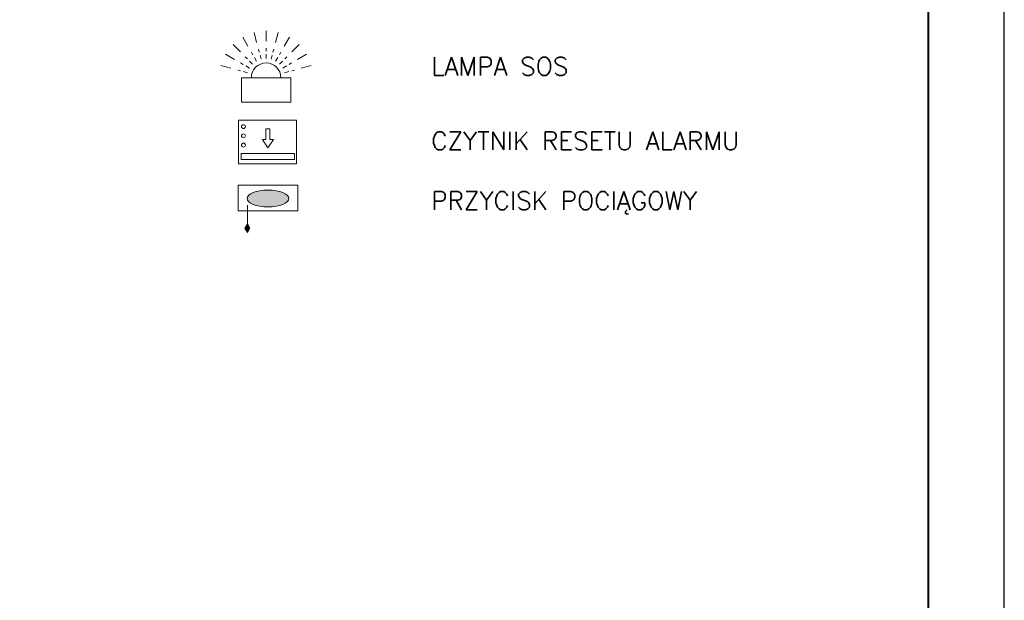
# Model space of a CAD drawing. Header units: millimetres. Extents: x 22250 to 51280, y -5012 to 7692.
# Tile 145 of 183: x 47385 to 48034, y 2942 to 3325. Entities that reach past the tile are written whole.
import ezdxf

# ---------------------------------------------------------------- set-up
doc = ezdxf.new("R2010")
doc.units = ezdxf.units.MM
doc.layers.add('!00 SYSTEM PRZYWOŁAWCZY', color=6, linetype='Continuous', lineweight=18)
doc.layers.add('technologia - elektryka', color=6, linetype='Continuous', lineweight=35)
doc.layers.add('E-4', color=3, linetype='Continuous')
doc.layers.add('el - r opisy', color=100, linetype='Continuous')
doc.styles.add('wymiar100', font='romans.shx', dxfattribs={"width": 0.8, "height": 12})

# ---------------------------------------------------------------- blocks, each defined once
blk = doc.blocks.new('*U968')
blk.add_lwpolyline([(-71, 0), (0, 0), (0, 42), (-71, 42)], close=True)
at = {"lineweight": 40}
blk.add_lwpolyline([(-68, 1), (-1, 1), (-1, 41), (-68, 41)], close=True, dxfattribs=at)
blk = doc.blocks.new('A$C00C16DBB')
at = {"layer": 'technologia - elektryka', "lineweight": 15}
for p, q in [((12.89, 26.31), (11.05, 25.82)), ((17.59, 27.57), (14.86, 26.84)), ((41.99, 27.57), (44.72, 26.84)), ((46.69, 26.31), (48.54, 25.82)), ((6.57, 24.62), (0, 22.86)), ((14.64, 22.09), (12.99, 21.14)), ((18.85, 24.53), (16.41, 23.11)), ((20.86, 21.91), (18.86, 19.91)), ((23.48, 19.9), (22.06, 17.46)), ((36.11, 19.9), (37.52, 17.46)), ((38.72, 21.91), (40.72, 19.91)), ((40.73, 24.53), (43.18, 23.11)), ((44.94, 22.09), (46.6, 21.14)), ((53.02, 24.62), (59.58, 22.86)), ((8.97, 18.82), (3.08, 15.42)), ((12.79, 13.84), (7.98, 9.03)), ((17.42, 18.47), (16.07, 17.12)), ((21.04, 15.69), (20.09, 14.03)), ((25.26, 13.94), (24.77, 12.1)), ((26.52, 18.64), (25.79, 15.91)), ((29.79, 18.21), (29.79, 15.38)), ((29.79, 13.35), (29.79, 11.43)), ((33.06, 18.64), (33.79, 15.91)), ((34.32, 13.94), (34.82, 12.1)), ((38.54, 15.69), (39.5, 14.03)), ((42.16, 18.47), (43.52, 17.12)), ((46.79, 13.84), (51.6, 9.03)), ((50.61, 18.82), (56.5, 15.42)), ((17.77, 10.02), (14.37, 4.13)), ((23.57, 7.62), (21.81, 1.05)), ((29.79, 6.8), (29.79, 0)), ((36.02, 7.62), (37.77, 1.05)), ((41.81, 10.02), (45.21, 4.13))]:
    blk.add_line(p, q, dxfattribs=at)
blk.add_lwpolyline([(13.56, 47.08), (46.03, 47.08), (46.03, 30.84), (13.56, 30.84)], close=True, dxfattribs=at)
blk.add_arc((29.79, 30.84), 9.74, 180, 0, dxfattribs=at)
blk = doc.blocks.new('1049-062')
at = {"layer": '!00 SYSTEM PRZYWOŁAWCZY', "color": 6, "lineweight": 15}
for p, q in [((128029, -122927.5), (128029, -122906.6)), ((128029, -122906.6), (128036.9, -122906.6)), ((128036.9, -122927.5), (128036.9, -122906.6)), ((128033, -122943.2), (128022.3, -122927.5)), ((128022.3, -122927.5), (128029, -122927.5)), ((128033, -122943.2), (128043.7, -122927.5)), ((128043.7, -122927.5), (128036.9, -122927.5))]:
    blk.add_line(p, q, dxfattribs=at)
for points in [[(127975.6, -122890.1), (128088.7, -122890.1), (128088.7, -122974.6), (127975.6, -122974.6)], [(127981.3, -122954.7), (128084.6, -122954.7), (128084.6, -122966.4), (127981.3, -122966.4)]]:
    blk.add_lwpolyline(points, close=True, dxfattribs=at)
for centre in [(127985.5, -122902.3), (127985.5, -122920.2), (127985.5, -122938.1)]:
    blk.add_circle(centre, 3.76, dxfattribs=at)
blk = doc.blocks.new('1049-121')
at = {"layer": '!00 SYSTEM PRZYWOŁAWCZY', "lineweight": 15}
h = blk.add_hatch(color=6, dxfattribs=at)
h.dxf.hatch_style = 1
h.set_gradient(color1=(255, 0, 255), color2=(255, 0, 255), tint=1)
edge = h.paths.add_edge_path()
edge.add_ellipse((128033.8, -122807.1), major_axis=(-40.6, 0), ratio=0.402615, start_angle=0, end_angle=360)
h = blk.add_hatch(color=6, dxfattribs=at)
h.dxf.hatch_style = 1
h.set_gradient(color1=(255, 0, 255), color2=(255, 0, 255), tint=1)
h.paths.add_polyline_path([(128073.8, -122855.6), (128068.7, -122864.5), (128073.8, -122873.3), (128078.9, -122864.5)])
at = {"layer": '!00 SYSTEM PRZYWOŁAWCZY', "color": 6, "lineweight": 15}
for p, q in [((128073.8, -122820.2), (128073.8, -122855.6)), ((128073.8, -122855.6), (128068.7, -122864.5)), ((128073.8, -122855.6), (128078.9, -122864.5)), ((128073.8, -122873.3), (128068.7, -122864.5)), ((128073.8, -122873.3), (128078.9, -122864.5))]:
    blk.add_line(p, q, dxfattribs=at)
blk.add_lwpolyline([(127975.6, -122781.1), (128091.9, -122781.1), (128091.9, -122830.9), (127975.6, -122830.9)], close=True, dxfattribs=at)
blk.add_ellipse((128033.8, -122807.1), major_axis=(-40.6, 0), ratio=0.402615, dxfattribs=at)

msp = doc.modelspace()

# ---------------------------------------------------------------- block references
at = {"layer": '!00 SYSTEM PRZYWOŁAWCZY', "lineweight": 15, "xscale": 0.3399095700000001, "yscale": 0.3399095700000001, "zscale": 0.3399095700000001}
msp.add_blockref('1049-062', (4029.26, 45030.12), dxfattribs=at)
at = {"layer": '!00 SYSTEM PRZYWOŁAWCZY', "lineweight": 15, "xscale": -0.3399095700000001, "yscale": 0.3399095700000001, "zscale": 0.3399095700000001, "rotation": 359.9999999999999}
msp.add_blockref('1049-121', (91068.84, 44950.35), dxfattribs=at)
at = {"xscale": 50, "yscale": 50, "zscale": 50}
msp.add_blockref('*U968', (48034.41, 1585.76), dxfattribs=at)
at = {"layer": 'E-4', "xscale": 0.9989179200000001, "yscale": 0.9989179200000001, "zscale": 0.9989179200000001, "rotation": 180}
msp.add_blockref('A$C00C16DBB', (47577.45, 3317.52), dxfattribs=at)

# ---------------------------------------------------------------- texts
at = {"layer": 'el - r opisy', "color": 1, "ltscale": 15, "char_height": 12, "width": 292.321, "attachment_point": 1, "style": 'wymiar100'}
for s, insert in [('{\\W1;\\C7;LAMPA SOS}', (47656.56, 3300.15)), ('{\\W1;\\C7;CZYTNIK RESETU ALARMU}', (47656.56, 3251.07)), ('{\\W1;\\C7;PRZYCISK POCIĄGOWY}', (47656.56, 3211.61))]:
    msp.add_mtext(s, dxfattribs=dict(at, insert=insert))

doc.saveas('drawing.dxf')
